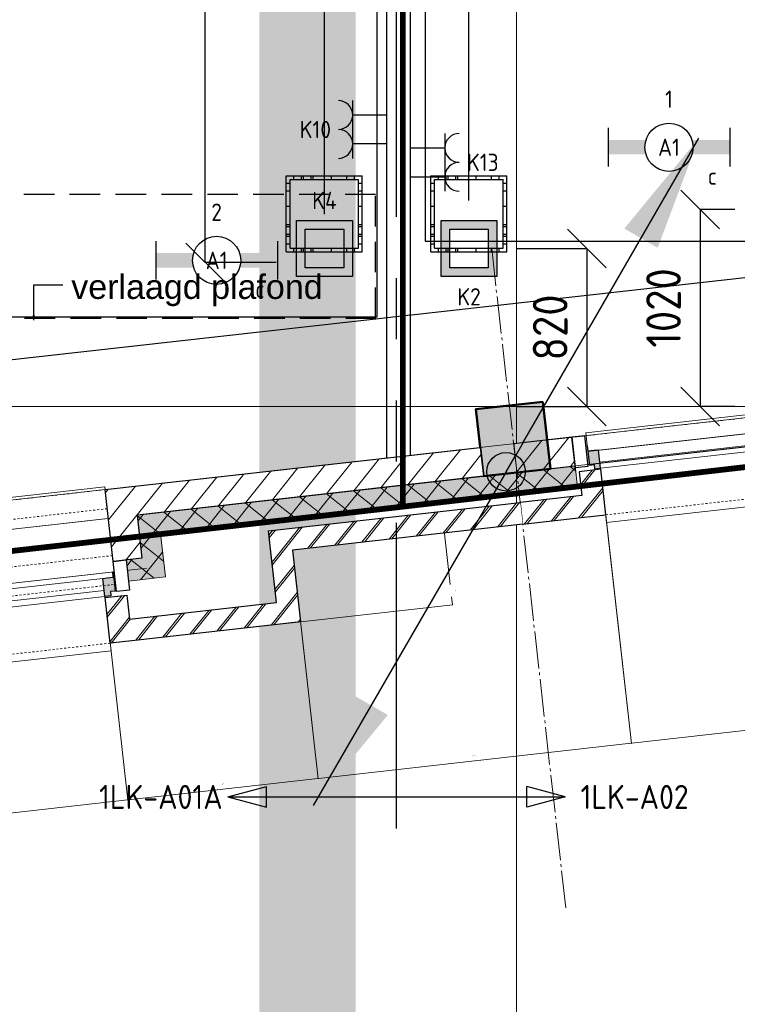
# Model space of a CAD drawing. Header units: millimetres. Extents: x -38031 to 110605, y -30229 to 92226.
# Tile 95 of 194: x 25532 to 29255, y 397 to 5508. Entities that reach past the tile are written whole.
import ezdxf
from ezdxf.enums import TextEntityAlignment as Align

# ---------------------------------------------------------------- set-up
doc = ezdxf.new("R2010")
doc.units = ezdxf.units.MM
doc.header["$LTSCALE"] = 50
doc.set_wipeout_variables(frame=1)
doc.header["$PDMODE"] = 1
for name, pattern in [('HIDDEN', [9.525, 6.35, -3.175]), ('HIDDEN2', [4.7625, 3.175, -1.5875]), ('PHANTOM', [63.5, 31.75, -6.35, 6.35, -6.35, 6.35, -6.35]), ('STYLE_01', [0.41664, 0.20828, -0.20836]), ('STYLE_07', [1.875, 0.625, -0.20828, 0.625, -0.20836, 0.06943, -0.13893]), ('STYLE_11', [5, 3.888855, -0.416718, 0.277786, -0.416641])]:
    doc.linetypes.add(name, pattern=pattern)
for name, color, linetype, lineweight in [('00 ALGEMEEN', 7, 'Continuous', 15), ('05 LINE-.Stramien', 1, 'STYLE_11', 15), ('05 LINE-0.10 grijs', 8, 'Continuous', 9), ('21 WAND BUITEN-21F_baksteen', 7, 'Continuous', 25), ('21 WAND BUITEN-21F_kalkzandsteen', 7, 'Continuous', 25), ('21 WAND BUITEN-29_isolatie', 1, 'Continuous', 15), ('28 CONSTRUCTIE-28E_beton', 5, 'Continuous', 50), ('Guides', 203, 'Continuous', 13), ('koppenmaten', 163, 'Continuous', 15), ('stramien', 1, 'Continuous', 15)]:
    doc.layers.add(name, color=color, linetype=linetype, lineweight=lineweight)
for name, color, linetype in [('AL$1A---_ALGEMEEN', 8, 'Continuous'), ('AL------_MAATVOERING', 2, 'Continuous'), ('AM$1A---_ARCERING', 8, 'Continuous'), ('AT$1A---_TEKST025', 8, 'Continuous'), ('AT$1A---_TEKST100', 8, 'Continuous'), ('BOUWKUNDIG', 8, 'Continuous'), ('brandscheiding', 5, 'HIDDEN'), ('EL6121--', 3, 'Continuous'), ('EL6212--_S', 4, 'Continuous'), ('EL6222--', 3, 'Continuous'), ('EL6311--', 3, 'Continuous'), ('kaderscheiding', 9, 'Continuous'), ('Kastenscheiding', 4, 'PHANTOM'), ('LICHT_TEXT018', 1, 'Continuous'), ('versterkte strook', 7, 'Continuous'), ('Vloerdoos (2e)', 51, 'Continuous'), ('Vloerdoos (OUD)', 51, 'Continuous')]:
    doc.layers.add(name, color=color, linetype=linetype)
doc.styles.add('Arial', font='ARIAL.TTF')
doc.styles.add('BURO-018', font='iso.shx', dxfattribs={"height": 90})
doc.styles.add('BURO-035', font='ISO.shx', dxfattribs={"height": 175})
doc.styles.get("Standard").update_dxf_attribs({"font": 'iso.shx'})
doc.dimstyles.new('STABICAD', dxfattribs={"dimscale": 100, "dimtxt": 1.8, "dimasz": 2, "dimexe": 0, "dimexo": 2.5, "dimgap": 1.5, "dimtad": 0, "dimdec": 0, "dimrnd": 10, "dimzin": 0, "dimdsep": 46, "dimtxsty": 'Standard', "dimblk1": 'OBLIQUE', "dimblk2": 'OBLIQUE', "dimsah": 1, "dimcen": -3, "dimadec": 0, "dimazin": 0, "dimtfac": 1, "dimtdec": 0, "dimtofl": 0, "dimtmove": 2, "dimatfit": 3, "dimfxl": 0, "dimtvp": 1.055556, "dimtolj": 1, "dimtzin": 0, "dimarcsym": 0})
doc.dimstyles.new('VyA', dxfattribs={"dimtxt": 2.272868, "dimasz": 2.120801, "dimexe": 1.5, "dimexo": 1.59, "dimgap": 0.5, "dimtad": 1, "dimdec": 0, "dimzin": 11, "dimtxsty": 'Arial', "dimblk": 'VW_SLASH', "dimcen": 0, "dimdle": 1, "dimazin": 0, "dimtfac": 0.8, "dimtdec": 0, "dimtix": 1, "dimtmove": 0, "dimatfit": 0, "dimldrblk": 'VW_FILLEDARROW', "dimfxl": 0, "dimfrac": 2, "dimtolj": 1, "dimtzin": 11, "dimarcsym": 0})
pattern_1 = [(135, (0, 0), (70.71068, 70.71068), []), (45, (299.34, -299.34), (70.71068, -70.71068), [])]
pattern_2 = [(45, (0, 0), (70.71068, -70.71068), []), (45, (7.07, -7.07), (70.71068, -70.71068), [])]
pattern_3 = [(45, (0, 0), (70.71068, -70.71068), [])]

# ---------------------------------------------------------------- blocks, each defined once
blk = doc.blocks.new('_Oblique')
at = {"color": 0, "linetype": 'ByBlock', "lineweight": -2}
blk.add_line((-0.5, -0.5), (0.5, 0.5), dxfattribs=at)
blk = doc.blocks.new('*D127')
at = {"layer": 'AL------_MAATVOERING', "color": 0, "lineweight": -2}
for p, q in [((24360, 4463.4), (24360, 14901.6)), ((27862.4, 14901.6), (24360, 14901.6)), ((27862.4, 4569.9), (27862.4, 14901.6))]:
    blk.add_line(p, q, dxfattribs=at)
at = {"layer": 'Defpoints', "color": 0}
for p in [(24360, 14901.6), (27862.4, 4319.9), (24360, 4213.4)]:
    blk.add_point(p, dxfattribs=at)
at = {"layer": 'AL------_MAATVOERING', "color": 0, "lineweight": -2, "xscale": 200, "yscale": 200, "zscale": 200, "rotation": 180}
blk.add_blockref('_Oblique', (24360, 14901.6), dxfattribs=at)
at = {"layer": 'AL------_MAATVOERING', "color": 0, "lineweight": -2, "xscale": 200, "yscale": 200, "zscale": 200}
blk.add_blockref('_Oblique', (27862.4, 14901.6), dxfattribs=at)
at = {"layer": 'AL------_MAATVOERING', "color": 0, "insert": (26111.2, 15091.6), "char_height": 180, "attachment_point": 5}
blk.add_mtext('\\A1;3500', dxfattribs=at)
blk = doc.blocks.new('*D133')
at = {"layer": 'AL------_MAATVOERING', "color": 0, "lineweight": -2}
for p, q in [((24360, 3763.4), (24360, 13946.4)), ((27112.4, 13946.4), (24360, 13946.4)), ((27112.4, 4497.9), (27112.4, 13946.4))]:
    blk.add_line(p, q, dxfattribs=at)
at = {"layer": 'Defpoints', "color": 0}
for p in [(24360, 13946.4), (27112.4, 4247.9), (24360, 3513.4)]:
    blk.add_point(p, dxfattribs=at)
at = {"layer": 'AL------_MAATVOERING', "color": 0, "lineweight": -2, "xscale": 200, "yscale": 200, "zscale": 200, "rotation": 180}
blk.add_blockref('_Oblique', (24360, 13946.4), dxfattribs=at)
at = {"layer": 'AL------_MAATVOERING', "color": 0, "lineweight": -2, "xscale": 200, "yscale": 200, "zscale": 200}
blk.add_blockref('_Oblique', (27112.4, 13946.4), dxfattribs=at)
at = {"layer": 'AL------_MAATVOERING', "color": 0, "insert": (25736.2, 14136.4), "char_height": 180, "attachment_point": 5}
blk.add_mtext('\\A1;2750', dxfattribs=at)
blk = doc.blocks.new('*D135')
at = {"layer": 'AL------_MAATVOERING', "color": 0, "lineweight": -2}
for p, q in [((26862.4, 14300), (26494.1, 14300)), ((26494.1, 4247.9), (26494.1, 14300)), ((26862.4, 4247.9), (26494.1, 4247.9))]:
    blk.add_line(p, q, dxfattribs=at)
at = {"layer": 'Defpoints', "color": 0}
for p in [(26494.1, 14300), (27112.4, 14300), (27112.4, 4247.9)]:
    blk.add_point(p, dxfattribs=at)
at = {"layer": 'AL------_MAATVOERING', "color": 0, "lineweight": -2, "xscale": 200, "yscale": 200, "zscale": 200}
for p, rotation in [((26494.1, 14300), 90), ((26494.1, 4247.9), 270)]:
    blk.add_blockref('_Oblique', p, dxfattribs=dict(at, rotation=rotation))
at = {"layer": 'AL------_MAATVOERING', "color": 0, "insert": (26240.7, 8094.2), "char_height": 180, "attachment_point": 5, "rotation": 90}
blk.add_mtext('\\A1;10050', dxfattribs=at)
blk = doc.blocks.new('*D241')
at = {"layer": 'AL------_MAATVOERING', "color": 0, "lineweight": -2}
for p, q in [((28112.4, 4319.9), (28473.9, 4319.9)), ((28473.9, 4319.9), (28473.9, 3500)), ((28112.4, 3500), (28473.9, 3500))]:
    blk.add_line(p, q, dxfattribs=at)
at = {"layer": 'Defpoints', "color": 0}
for p in [(27862.4, 4319.9), (27862.4, 3500), (28473.9, 3500)]:
    blk.add_point(p, dxfattribs=at)
at = {"layer": 'AL------_MAATVOERING', "color": 0, "lineweight": -2, "xscale": 200, "yscale": 200, "zscale": 200}
for p, rotation in [((28473.9, 4319.9), 90), ((28473.9, 3500), 270)]:
    blk.add_blockref('_Oblique', p, dxfattribs=dict(at, rotation=rotation))
at = {"layer": 'AL------_MAATVOERING', "color": 0, "insert": (28283.9, 3909.9), "char_height": 180, "attachment_point": 5, "rotation": 90}
blk.add_mtext('\\A1;820', dxfattribs=at)
blk = doc.blocks.new('*D242')
at = {"layer": 'AL------_MAATVOERING', "color": 0, "lineweight": -2}
for p, q in [((29242.4, 4522.6), (29062, 4522.6)), ((29062, 4522.6), (29062, 3500)), ((29242.4, 3500), (29062, 3500))]:
    blk.add_line(p, q, dxfattribs=at)
at = {"layer": 'Defpoints', "color": 0}
for p in [(29492.4, 4522.6), (29062, 3500), (29492.4, 3500)]:
    blk.add_point(p, dxfattribs=at)
at = {"layer": 'AL------_MAATVOERING', "color": 0, "lineweight": -2, "xscale": 200, "yscale": 200, "zscale": 200}
for p, rotation in [((29062, 4522.6), 90), ((29062, 3500), 270)]:
    blk.add_blockref('_Oblique', p, dxfattribs=dict(at, rotation=rotation))
at = {"layer": 'AL------_MAATVOERING', "color": 0, "insert": (28872, 4011.3), "char_height": 180, "attachment_point": 5, "rotation": 90}
blk.add_mtext('\\A1;1020', dxfattribs=at)
blk = doc.blocks.new('E00414')
at = {"color": 0, "linetype": 'Continuous'}
for p, q in [((-2.9, -2.9), (-2.9, 2.9)), ((-2.9, 2.9), (2.9, 2.9)), ((2.9, 2.9), (2.9, -2.9)), ((-2, 2), (2, 2)), ((-2, -2), (-2, 2)), ((2, 2), (2, -2)), ((2, -2), (-2, -2)), ((2.9, -2.9), (-2.9, -2.9))]:
    blk.add_line(p, q, dxfattribs=at)
at = {"color": 0}
for points in [[(-2.9, 2.9), (2.9, 2.9), (-2, 2), (2, 2)], [(-2, -2), (-2.9, -2.9), (-2, 2), (-2.9, 2.9)], [(2, 2), (2.9, 2.9), (2, -2), (2.9, -2.9)], [(2, -2), (2.9, -2.9), (-2, -2), (-2.9, -2.9)]]:
    blk.add_solid(points, dxfattribs=at)
at = {"color": 0, "linetype": 'Continuous', "style": 'BURO-018'}
for tag, p in [('E_GKAST', (0, 8)), ('E_GROEP', (0, 5)), ('E_SGROEP', (4.5, 5))]:
    blk.add_attdef(tag, text='', height=1.8, dxfattribs=at).set_placement(p, align=Align.MIDDLE)
at = {"color": 0, "linetype": 'Continuous', "style": 'BURO-018', "flags": 1}
for tag, p in [('E_VERMCODE', (13, 5)), ('E_MATCODE', (0, 0))]:
    blk.add_attdef(tag, text='', height=1.8, dxfattribs=at).set_placement(p, align=Align.MIDDLE)
blk = doc.blocks.new('E00126')
at = {"color": 0, "linetype": 'Continuous'}
for p, q in [((-3, 4.5), (3, 4.5)), ((-1.5, 1), (-1.5, 4.5)), ((1.5, 1), (1.5, 4.5))]:
    blk.add_line(p, q, dxfattribs=at)
for centre in [(-1.5, 6), (1.5, 6)]:
    blk.add_arc(centre, 1.5, 180, 0, dxfattribs=at)
at = {"color": 0, "linetype": 'Continuous', "style": 'BURO-018'}
for tag, p in [('E_GKAST', (0, 11.5)), ('E_GROEP', (0, 8.5)), ('E_SGROEP', (4.5, 8.5))]:
    blk.add_attdef(tag, text='', height=1.8, dxfattribs=at).set_placement(p, align=Align.MIDDLE)
at = {"color": 0, "linetype": 'Continuous', "style": 'BURO-018', "flags": 1}
for tag, p in [('E_VERMCODE', (13, 8.5)), ('E_MATCODE', (0, 0))]:
    blk.add_attdef(tag, text='', height=1.8, dxfattribs=at).set_placement(p, align=Align.MIDDLE)
blk = doc.blocks.new('A$C385C6BB8')
at = {"layer": 'kaderscheiding', "const_width": 500}
blk.add_lwpolyline([(-72179.6, -17466.3), (-72179.6, 81355.5)], dxfattribs=at)
blk = doc.blocks.new('E00170')
at = {"color": 0, "linetype": 'Continuous'}
for q in [(5, 8.66), (-5, -8.66)]:
    blk.add_line((0, 0), q, dxfattribs=at)
for points in [[(5, 8.66, 0, 1, 0), (3.5, 6.062, 1, 1, 0)], [(-5, -8.66, 0, 1, 0), (-3.5, -6.062, 1, 1, 0)]]:
    blk.add_lwpolyline(points, format="xyseb", dxfattribs=at)
at = {"color": 0, "const_width": 0.5}
blk.add_lwpolyline([(-0.25, 0, 1), (0.25, 0, 1)], format="xyb", close=True, dxfattribs=at)
at = {"color": 0, "linetype": 'Continuous'}
blk.add_circle((0, 0), 0.5, dxfattribs=at)
blk = doc.blocks.new('1115B6630')
at = {"color": 0}
for p, q in [((-6.3, 2), (-6.3, -2)), ((6.3, 2), (6.3, -2))]:
    blk.add_line(p, q, dxfattribs=at)
at = {"color": 0, "linetype": 'Continuous'}
blk.add_circle((0, 0), 2.5, dxfattribs=at)
at = {"color": 0}
for points in [[(-2.5, 0.75), (-6.3, 0.75), (-2.5, -0.75), (-6.3, -0.75)], [(2.5, 0.75), (6.3, 0.75), (2.5, -0.75), (6.3, -0.75)]]:
    blk.add_solid(points, dxfattribs=at)
at = {"color": 0, "linetype": 'Continuous', "style": 'BURO-018'}
for tag, p in [('E_GKAST', (0, 8)), ('E_GROEP', (0, 5)), ('E_SGROEP', (4.5, 5)), ('E_ARMCODE', (0, 0)), ('E_SLET', (4.5, -3))]:
    blk.add_attdef(tag, text='', height=1.8, dxfattribs=at).set_placement(p, align=Align.MIDDLE)
blk = doc.blocks.new('E00160')
at = {"color": 0, "linetype": 'Continuous'}
for p, q in [((-17.5, 0), (-13.5, 1.07)), ((-13.5, -1.07), (-13.5, 1.07)), ((17.5, 0), (13.5, 1.07)), ((13.5, -1.07), (13.5, 1.07)), ((-17.5, 0), (17.5, 0)), ((-17.5, 0), (-13.5, -1.07)), ((17.5, 0), (13.5, -1.07))]:
    blk.add_line(p, q, dxfattribs=at)
at = {"color": 0, "linetype": 'Continuous', "style": 'BURO-035'}
for tag, p in [('E_TEXT2', (-22.5, 0)), ('E_TEXT1', (22.5, 0))]:
    blk.add_attdef(tag, text='', height=3.5, dxfattribs=at).set_placement(p, align=Align.MIDDLE)
blk = doc.blocks.new('VLOERDOOS (2e)')
at = {"layer": 'Vloerdoos (OUD)'}
for p, q in [((0, 395), (395, 395)), ((0, 395), (0, 0)), ((20, 375), (20, 20)), ((20, 375), (375, 375)), ((40, 375), (40, 395)), ((80, 375), (80, 395)), ((90, 375), (90, 395)), ((130, 375), (130, 395)), ((140, 375), (140, 395)), ((235, 375), (235, 395)), ((315, 375), (315, 395)), ((355, 375), (355, 395)), ((375, 375), (375, 20)), ((395, 395), (395, 0)), ((0, 355), (20, 355)), ((0, 315), (20, 315)), ((375, 355), (395, 355)), ((375, 315), (395, 315)), ((0, 305), (20, 305)), ((0, 265), (20, 265)), ((375, 305), (395, 305)), ((375, 265), (395, 265)), ((0, 255), (20, 255)), ((375, 255), (395, 255)), ((0, 160), (20, 160)), ((375, 160), (395, 160)), ((0, 80), (20, 80)), ((375, 80), (395, 80)), ((0, 40), (20, 40)), ((0, 0), (395, 0)), ((20, 20), (375, 20)), ((40, 0), (40, 20)), ((80, 0), (80, 20)), ((90, 0), (90, 20)), ((130, 0), (130, 20)), ((140, 0), (140, 20)), ((235, 0), (235, 20)), ((315, 0), (315, 20)), ((355, 0), (355, 20)), ((375, 40), (395, 40))]:
    blk.add_line(p, q, dxfattribs=at)
blk = doc.blocks.new('txt 1_100 verlaagd plafond')
at = {"layer": 'AL$1A---_ALGEMEEN', "color": 0}
for p, q in [((-1830, 0), (-1830, 182.6)), ((-1830, 182.6), (-1680, 182.6))]:
    blk.add_line(p, q, dxfattribs=at)
blk.add_solid([(-1830, 0), (-1836.7, 25), (-1823.3, 25)], dxfattribs=at)
at = {"layer": 'AT$1A---_TEKST100', "insert": (-983.5, 235.8), "char_height": 126.27, "attachment_point": 2, "line_spacing_factor": 0.967741, "style": 'Arial'}
blk.add_mtext('{\\C256;\\lverlaagd plafond}', dxfattribs=at)
blk = doc.blocks.new('zijdetail kozijn 2kops')
at = {"color": 0}
blk.add_wipeout([(-63, 420), (-130, 420), (-130, 262), (-63, 262)], dxfattribs=at).dxf.layer = 'AL$1A---_ALGEMEEN'
at = {"layer": 'AM$1A---_ARCERING', "linetype": 'Continuous', "lineweight": 0}
blk.add_hatch(color=256, dxfattribs=at).paths.add_polyline_path([(-54.2, 338), (-54.2, 366), (-56, 366), (-56, 266), (-31, 266), (-31, 243), (0, 243), (0, 338), (-22, 338)])
at = {"layer": 'AL$1A---_ALGEMEEN', "color": 0}
for points in [[(-63, 420), (-130, 420), (-130, 262), (-63, 262)], [(-54.2, 338), (-54.2, 366), (-56, 366), (-56, 266), (-31, 266), (-31, 243), (0, 243), (0, 338), (-22, 338)]]:
    blk.add_lwpolyline(points, close=True, dxfattribs=at)
blk = doc.blocks.new('31x_alu-1e-mk106b-p')
at = {"color": 0}
blk.add_wipeout([(-338, 1648), (-338, 0), (-276, 0), (-276, 1648)], dxfattribs=at).dxf.layer = '05 LINE-0.10 grijs'
at = {"layer": '05 LINE-0.10 grijs', "color": 0}
for points in [[(-435, 1704), (-338, 1704), (-338, -56), (-435, -56)], [(-338, 1648), (-338, 0), (-276, 0), (-276, 1648)]]:
    blk.add_lwpolyline(points, close=True, dxfattribs=at)
at = {"layer": '00 ALGEMEEN', "color": 0, "xscale": -1, "rotation": 90}
blk.add_blockref('zijdetail kozijn 2kops', (0, 1648), dxfattribs=at)
at = {"layer": '00 ALGEMEEN', "color": 0, "rotation": 90}
blk.add_blockref('zijdetail kozijn 2kops', (0, 0), dxfattribs=at)
at = {"layer": '05 LINE-0.10 grijs', "color": 0, "linetype": 'STYLE_01'}
blk.add_line((-420, 1711), (-420, -63), dxfattribs=at)
at = {"layer": '05 LINE-0.10 grijs', "color": 0}
blk.add_lwpolyline([(-243, 1648), (40, 1648), (40, 0), (-243, 0)], close=True, dxfattribs=at)
at = {"color": 0}
blk.add_wipeout([(-113, -113), (-113, -434), (0, -434), (0, -113), (0, 0), (-238, 0), (-238, -113), (-114, -113)], dxfattribs=at).dxf.layer = '21 WAND BUITEN-21F_baksteen'
at = {"layer": 'AM$1A---_ARCERING', "linetype": 'Continuous', "lineweight": 5}
h = blk.add_hatch(dxfattribs=at)
h.set_pattern_fill('BAKSTEEN', color=256, style=0, pattern_type=2)
h.set_pattern_definition(pattern_2)
edge = h.paths.add_edge_path()
edge.add_line((-113, -113), (-113, -434))
edge.add_line((-113, -434), (0, -434))
edge.add_line((0, -434), (0, -113))
edge.add_line((0, -113), (0, 0))
edge.add_line((0, 0), (-238, 0))
edge.add_line((-238, 0), (-238, -113))
edge.add_line((-238, -113), (-114, -113))
at = {"layer": 'AM$1A---_ARCERING', "linetype": 'Continuous', "lineweight": 0}
blk.add_hatch(color=256, dxfattribs=at).paths.add_polyline_path([(-160, -130), (-270, -130), (-270, -434), (-160, -434)])
at = {"layer": 'AM$1A---_ARCERING', "linetype": 'Continuous', "lineweight": 5}
h = blk.add_hatch(dxfattribs=at)
h.set_pattern_fill('ISOLATIE', color=256, style=0, pattern_type=2)
h.set_pattern_definition(pattern_1)
h.paths.add_polyline_path([(-160, -130), (-270, -130), (-270, -434), (-160, -434)])
at = {"layer": '05 LINE-0.10 grijs', "color": 0, "linetype": 'STYLE_01'}
blk.add_line((0, 1648), (0, 0), dxfattribs=at)
at = {"layer": '21 WAND BUITEN-21F_baksteen', "color": 0}
blk.add_line((-113, -113), (-113, -434), dxfattribs=at)
at = {"layer": '21 WAND BUITEN-21F_baksteen', "color": 0, "flags": 128}
blk.add_lwpolyline([(0, -434), (0, -113), (0, 0), (-238, 0), (-238, -113), (-114, -113)], dxfattribs=at)
at = {"layer": '21 WAND BUITEN-29_isolatie', "color": 0}
blk.add_line((-160, -434), (-160, -130), dxfattribs=at)
at = {"layer": '21 WAND BUITEN-29_isolatie', "color": 0, "flags": 128}
blk.add_lwpolyline([(-160, -130), (-270, -130), (-270, -434)], dxfattribs=at)
at = {"color": 0}
for points, layer in [([(-113, 1761), (-113, 2082), (0, 2082), (0, 1761), (0, 1648), (-238, 1648), (-238, 1761), (-114, 1761)], '21 WAND BUITEN-21F_baksteen'), ([(-420, -130), (-420, -434), (-270, -434), (-270, -130)], '21 WAND BUITEN-21F_kalkzandsteen')]:
    blk.add_wipeout(points, dxfattribs=at).dxf.layer = layer
at = {"layer": 'AM$1A---_ARCERING', "linetype": 'Continuous', "lineweight": 0}
blk.add_hatch(color=256, dxfattribs=at).paths.add_polyline_path([(-160, 1778), (-270, 1778), (-270, 2082), (-160, 2082)])
at = {"layer": 'AM$1A---_ARCERING', "linetype": 'Continuous', "lineweight": 5}
h = blk.add_hatch(dxfattribs=at)
h.set_pattern_fill('ISOLATIE', color=256, style=0, pattern_type=2)
h.set_pattern_definition(pattern_1)
h.paths.add_polyline_path([(-160, 1778), (-270, 1778), (-270, 2082), (-160, 2082)])
h = blk.add_hatch(dxfattribs=at)
h.set_pattern_fill('BAKSTEEN', color=256, style=0, pattern_type=2)
h.set_pattern_definition(pattern_2)
edge = h.paths.add_edge_path()
edge.add_line((-113, 1761), (-113, 2082))
edge.add_line((-113, 2082), (0, 2082))
edge.add_line((0, 2082), (0, 1761))
edge.add_line((0, 1761), (0, 1648))
edge.add_line((0, 1648), (-238, 1648))
edge.add_line((-238, 1648), (-238, 1761))
edge.add_line((-238, 1761), (-114, 1761))
h = blk.add_hatch(dxfattribs=at)
h.set_pattern_fill('KALKZANDSTEEN', color=256, style=0, pattern_type=2)
h.set_pattern_definition(pattern_3)
h.paths.add_polyline_path([(-420, -130), (-420, -434), (-270, -434), (-270, -130)])
at = {"layer": '21 WAND BUITEN-21F_baksteen', "color": 0}
blk.add_line((-113, 1761), (-113, 2082), dxfattribs=at)
at = {"layer": '21 WAND BUITEN-21F_baksteen', "color": 0, "flags": 128}
blk.add_lwpolyline([(0, 2082), (0, 1761), (0, 1648), (-238, 1648), (-238, 1761), (-114, 1761)], dxfattribs=at)
at = {"layer": '21 WAND BUITEN-21F_kalkzandsteen', "color": 0}
blk.add_line((-420, -130), (-420, -434), dxfattribs=at)
at = {"layer": '21 WAND BUITEN-21F_kalkzandsteen', "color": 0, "flags": 128}
blk.add_lwpolyline([(-270, -434), (-270, -130), (-420, -130)], dxfattribs=at)
at = {"layer": '21 WAND BUITEN-29_isolatie', "color": 0}
blk.add_line((-160, 2082), (-160, 1778), dxfattribs=at)
at = {"layer": '21 WAND BUITEN-29_isolatie', "color": 0, "flags": 128}
blk.add_lwpolyline([(-160, 1778), (-270, 1778), (-270, 2082)], dxfattribs=at)
at = {"color": 0}
blk.add_wipeout([(-420, 1778), (-420, 2082), (-270, 2082), (-270, 1778)], dxfattribs=at).dxf.layer = '21 WAND BUITEN-21F_kalkzandsteen'
at = {"layer": 'AM$1A---_ARCERING', "linetype": 'Continuous', "lineweight": 5}
h = blk.add_hatch(dxfattribs=at)
h.set_pattern_fill('KALKZANDSTEEN', color=256, style=0, pattern_type=2)
h.set_pattern_definition(pattern_3)
h.paths.add_polyline_path([(-420, 1778), (-420, 2082), (-270, 2082), (-270, 1778)])
at = {"layer": '21 WAND BUITEN-21F_kalkzandsteen', "color": 0}
blk.add_line((-420, 1778), (-420, 2082), dxfattribs=at)
at = {"layer": '21 WAND BUITEN-21F_kalkzandsteen', "color": 0, "flags": 128}
blk.add_lwpolyline([(-270, 2082), (-270, 1778), (-420, 1778)], dxfattribs=at)
blk = doc.blocks.new('VW_SLASH')
at = {"layer": 'AL$1A---_ALGEMEEN', "color": 0, "linetype": 'ByBlock', "lineweight": -2}
blk.add_line((0, 0), (-1, 0), dxfattribs=at)
at = {"layer": 'AL$1A---_ALGEMEEN', "color": 0, "linetype": 'ByBlock', "lineweight": 5}
blk.add_line((0.5, 0.5), (-0.5, -0.5), dxfattribs=at)
blk = doc.blocks.new('*D1087')
at = {"layer": 'koppenmaten', "color": 0, "lineweight": -2}
for p, q in [((-62568.5, -547.6), (-62568.5, -1464.8)), ((-61575, -704), (-61575, -1464.8)), ((-62566.4, -1463.3), (-61577.1, -1463.3))]:
    blk.add_line(p, q, dxfattribs=at)
at = {"layer": 'koppenmaten', "color": 0, "lineweight": -2, "xscale": 2.12080078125, "yscale": 2.12080078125, "zscale": 2.12080078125, "rotation": 180}
blk.add_blockref('VW_SLASH', (-62568.5, -1463.3), dxfattribs=at)
at = {"layer": 'koppenmaten', "color": 0, "lineweight": -2, "xscale": 2.12080078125, "yscale": 2.12080078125, "zscale": 2.12080078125}
blk.add_blockref('VW_SLASH', (-61575, -1463.3), dxfattribs=at)
at = {"layer": 'AT$1A---_TEKST025', "insert": (-62071.7, -1437.1), "char_height": 2.273, "attachment_point": 5, "style": 'Arial'}
blk.add_mtext('\\A1;8K-V=49675', dxfattribs=at)
blk = doc.blocks.new('VW_FILLEDARROW')
at = {"layer": 'AL$1A---_ALGEMEEN', "color": 0, "lineweight": -2}
blk.add_solid([(0, 0), (0.5, 0.5), (0.5, -0.5)], dxfattribs=at)
blk = doc.blocks.new('*D1088')
at = {"layer": 'koppenmaten', "color": 0, "lineweight": -2}
for p, q in [((-65725, -547.6), (-65725, -1464.8)), ((-62568.5, -547.6), (-62568.5, -1464.8)), ((-65722.9, -1463.3), (-62570.6, -1463.3))]:
    blk.add_line(p, q, dxfattribs=at)
at = {"layer": 'koppenmaten', "color": 0, "lineweight": -2, "xscale": 2.12080078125, "yscale": 2.12080078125, "zscale": 2.12080078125, "rotation": 180}
blk.add_blockref('VW_SLASH', (-65725, -1463.3), dxfattribs=at)
at = {"layer": 'koppenmaten', "color": 0, "lineweight": -2, "xscale": 2.12080078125, "yscale": 2.12080078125, "zscale": 2.12080078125}
blk.add_blockref('VW_SLASH', (-62568.5, -1463.3), dxfattribs=at)
at = {"layer": 'AT$1A---_TEKST025', "insert": (-64146.7, -1437.1), "char_height": 2.273, "attachment_point": 5, "style": 'Arial'}
blk.add_mtext('\\A1;25K+V=157825', dxfattribs=at)
blk = doc.blocks.new('*D1095')
at = {"layer": 'koppenmaten', "color": 0, "lineweight": -2}
for p, q in [((-59939, -152.9), (-59939, -1464.8)), ((-61575, -346.4), (-61575, -1464.8)), ((-59941.1, -1463.3), (-61572.9, -1463.3))]:
    blk.add_line(p, q, dxfattribs=at)
at = {"layer": 'koppenmaten', "color": 0, "lineweight": -2, "xscale": 2.12080078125, "yscale": 2.12080078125, "zscale": 2.12080078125, "rotation": 180}
blk.add_blockref('VW_SLASH', (-61575, -1463.3), dxfattribs=at)
at = {"layer": 'koppenmaten', "color": 0, "lineweight": -2, "xscale": 2.12080078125, "yscale": 2.12080078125, "zscale": 2.12080078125}
blk.add_blockref('VW_SLASH', (-59939, -1463.3), dxfattribs=at)
at = {"layer": 'AT$1A---_TEKST025', "insert": (-60757, -1437.1), "char_height": 2.273, "attachment_point": 5, "style": 'Arial'}
blk.add_mtext('\\A1;13K=81800', dxfattribs=at)
blk = doc.blocks.new('*D1141')
at = {"layer": 'koppenmaten', "color": 0, "lineweight": -2}
for p, q in [((-58291, -214), (-58291, -1464.8)), ((-59939, -271.9), (-59939, -1464.8)), ((-58293.1, -1463.3), (-59936.9, -1463.3))]:
    blk.add_line(p, q, dxfattribs=at)
at = {"layer": 'koppenmaten', "color": 0, "lineweight": -2, "xscale": 2.12080078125, "yscale": 2.12080078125, "zscale": 2.12080078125, "rotation": 180}
blk.add_blockref('VW_SLASH', (-59939, -1463.3), dxfattribs=at)
at = {"layer": 'koppenmaten', "color": 0, "lineweight": -2, "xscale": 2.12080078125, "yscale": 2.12080078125, "zscale": 2.12080078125}
blk.add_blockref('VW_SLASH', (-58291, -1463.3), dxfattribs=at)
at = {"layer": 'AT$1A---_TEKST025', "insert": (-59115, -1437.1), "char_height": 2.273, "attachment_point": 5, "style": 'Arial'}
blk.add_mtext('\\A1;13K+V=82400', dxfattribs=at)
blk = doc.blocks.new('kolom 350x350')
at = {"layer": 'AM$1A---_ARCERING', "linetype": 'Continuous', "lineweight": 0}
blk.add_hatch(color=256, dxfattribs=at).paths.add_polyline_path([(-175, 350), (175, 350), (175, 0), (-175, 0)])
at = {"layer": '28 CONSTRUCTIE-28E_beton', "color": 0}
blk.add_lwpolyline([(-175, 350), (175, 350), (175, 0), (-175, 0)], close=True, dxfattribs=at)
blk = doc.blocks.new('*D1078')
at = {"layer": 'koppenmaten', "color": 0, "lineweight": -2}
for p, q in [((-61435.4, -270.3), (-60780.5, -270.3)), ((-60782, -272.4), (-60782, -539.3)), ((-60782, -643.2), (-60782, -603.6)), ((-62566.9, -645.3), (-60780.5, -645.3))]:
    blk.add_line(p, q, dxfattribs=at)
at = {"layer": 'koppenmaten', "color": 0, "lineweight": -2, "xscale": 2.12080078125, "yscale": 2.12080078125, "zscale": 2.12080078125}
for p, rotation in [((-60782, -270.3), 90), ((-60782, -645.3), 270)]:
    blk.add_blockref('VW_SLASH', p, dxfattribs=dict(at, rotation=rotation))
at = {"layer": 'AT$1A---_TEKST025', "insert": (-60757, -571.4), "char_height": 2.273, "attachment_point": 5, "rotation": 90, "style": 'Arial'}
blk.add_mtext('\\A1;3K=18750', dxfattribs=at)
blk = doc.blocks.new('metselwerk zo gevel 1e verd')
at = {"layer": 'AM$1A---_ARCERING', "linetype": 'Continuous', "lineweight": 0}
blk.add_hatch(color=8, dxfattribs=at).paths.add_polyline_path([(-62245.5, -110.32735), (-62245.5, -335.32735), (-62438.5, -335.32735), (-62438.5, -225.32735), (-62355.5, -225.32735), (-62355.5, -0.32735), (-60373, -0.32735), (-60373, -110.32735)])
at = {"layer": 'AM$1A---_ARCERING', "linetype": 'Continuous', "lineweight": 5}
h = blk.add_hatch(dxfattribs=at)
h.set_pattern_fill('ISOLATIE', color=8, style=0, pattern_type=2)
h.set_pattern_definition(pattern_1)
h.paths.add_polyline_path([(-62245.5, -110.32735), (-62245.5, -335.32735), (-62438.5, -335.32735), (-62438.5, -225.32735), (-62355.5, -225.32735), (-62355.5, -0.32735), (-60373, -0.32735), (-60373, -110.32735)])
at = {"layer": '05 LINE-0.10 grijs', "color": 8, "linetype": 'STYLE_01'}
for p, q in [((-65787.5, 149.67265), (-62505.5, 149.67265)), ((-65787.5, 50.00003), (-62505.5, 50.00003)), ((-65787.5, -194.99997), (-62505.5, -194.99997)), ((-65778.63513, -344.99997), (-62514.63513, -344.99997)), ((-65724.5, -645.32735), (-62568.5, -645.32735))]:
    blk.add_line(p, q, dxfattribs=at)
at = {"layer": '05 LINE-0.10 grijs', "color": 8}
for points in [[(-65787.5, 164.48206), (-62505.5, 164.48206), (-62505.5, -279.03148), (-65787.5, -279.03148)], [(-65724.5, -307.32736), (-62568.5, -307.32736), (-62568.5, -369.32736), (-65724.5, -369.32736)], [(-65724.5, -402.03147), (-62568.5, -402.03147), (-62568.5, -684.99947), (-65724.5, -684.99947)]]:
    blk.add_lwpolyline(points, close=True, dxfattribs=at)
at = {"layer": '21 WAND BUITEN-29_isolatie', "color": 8}
blk.add_line((-60373, -110.32735), (-62245.5, -110.32735), dxfattribs=at)
at = {"layer": '21 WAND BUITEN-29_isolatie', "color": 8, "flags": 128}
blk.add_lwpolyline([(-62245.5, -110.32735), (-62245.5, -335.32735), (-62438.5, -335.32735), (-62438.5, -225.32735), (-62355.5, -225.32735), (-62355.5, -0.32735), (-60373, -0.32735)], dxfattribs=at)
at = {"layer": 'Guides', "color": 8}
blk.add_line((-65971.88146, -280.00786), (-62335.88146, -280.00786), dxfattribs=at)
at = {"layer": 'koppenmaten', "color": 8}
for base, p1, p2, override, picture, middle in [((-62568.5, -1463.28595), (-65724.99989, -546.01547), (-62568.5, -546.01547), {"dimtxt": 2.272868, "dimgap": 25, "dimlfac": 50, "dimpost": '25K+V=<>', "dimtxsty": 'Arial', "dimtmove": 2}, '*D1088', (-64146.74995, -1437.12548)), ((-61575, -1463.28595), (-62568.5, -546.01547), (-61575, -702.44536), {"dimtxt": 2.272868, "dimgap": 25, "dimdec": 1, "dimlfac": 50, "dimpost": '8K-V=<>', "dimtxsty": 'Arial', "dimtmove": 2}, '*D1087', (-62071.75, -1437.12548))]:
    dim = blk.add_linear_dim(base=base, p1=p1, p2=p2, dimstyle='VyA', override=override, dxfattribs=at)
    dim.commit()
    dim.dimension.update_dxf_attribs({"geometry": picture, "text_midpoint": middle})
at = {"layer": '00 ALGEMEEN', "color": 8, "xscale": -1, "rotation": 90.00000000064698}
blk.add_blockref('31x_alu-1e-mk106b-p', (-58291, -270.32735), dxfattribs=at)
at = {"layer": '05 LINE-.Stramien', "color": 8}
blk.add_line((-60373, -2275.00786), (-60373, 1174.99214), dxfattribs=at)
at = {"layer": 'Guides', "color": 8}
for p, q in [((-93461, 150), (15460, 150)), ((-93461, 0), (15460, 0))]:
    blk.add_line(p, q, dxfattribs=at)
at = {"layer": '00 ALGEMEEN', "color": 8, "xscale": -1}
blk.add_blockref('kolom 350x350', (-60373, -0.32735), dxfattribs=at)
at = {"layer": 'koppenmaten', "color": 8}
for base, p1, p2, override, picture, middle in [((-61575, -1463.28595), (-59939, -151.32735), (-61575, -344.82735), {"dimtxt": 2.272868, "dimgap": 25, "dimlfac": 50, "dimpost": '13K=<>', "dimtxsty": 'Arial', "dimtmove": 2}, '*D1095', (-60757, -1437.12471)), ((-59939, -1463.28595), (-58291, -212.44536), (-59939, -270.32735), {"dimtxt": 2.272868, "dimgap": 25, "dimlfac": 50, "dimpost": '13K+V=<>', "dimtxsty": 'Arial', "dimtmove": 2}, '*D1141', (-59115, -1437.12471))]:
    dim = blk.add_linear_dim(base=base, p1=p1, p2=p2, dimstyle='VyA', override=override, dxfattribs=at)
    dim.commit()
    dim.dimension.update_dxf_attribs({"geometry": picture, "text_midpoint": middle})
at = {"color": 8}
blk.add_wipeout([(-61575, -270.32735), (-61575, -645.32735), (-62455.5, -645.32735), (-62568.5, -645.32735), (-62568.5, -407.32735), (-62455.5, -407.32735), (-62455.5, -532.32735), (-61688, -532.32735), (-61688, -157.32735), (-60373, -157.32735), (-60373, -270.32735)], dxfattribs=at).dxf.layer = '21 WAND BUITEN-21F_baksteen'
at = {"layer": 'AM$1A---_ARCERING', "linetype": 'Continuous', "lineweight": 5}
h = blk.add_hatch(dxfattribs=at)
h.set_pattern_fill('BAKSTEEN', color=8, style=0, pattern_type=2)
h.set_pattern_definition(pattern_2)
h.paths.add_polyline_path([(-61575, -270.32735), (-61575, -645.32735), (-62455.5, -645.32735), (-62568.5, -645.32735), (-62568.5, -407.32735), (-62455.5, -407.32735), (-62455.5, -532.32735), (-61688, -532.32735), (-61688, -157.32735), (-60373, -157.32735), (-60373, -270.32735)])
at = {"layer": '21 WAND BUITEN-21F_baksteen', "color": 8}
blk.add_line((-60373, -270.32735), (-61575, -270.32735), dxfattribs=at)
at = {"layer": '21 WAND BUITEN-21F_baksteen', "color": 8, "flags": 128}
blk.add_lwpolyline([(-61575, -270.32735), (-61575, -645.32735), (-62455.5, -645.32735), (-62568.5, -645.32735), (-62568.5, -407.32735), (-62455.5, -407.32735), (-62455.5, -532.32735), (-61688, -532.32735), (-61688, -157.32735), (-60373, -157.32735)], dxfattribs=at)
at = {"layer": '00 ALGEMEEN', "color": 8, "xscale": -1}
blk.add_blockref('zijdetail kozijn 2kops', (-62568.5, -645.32735), dxfattribs=at)
at = {"layer": 'koppenmaten', "color": 8}
dim = blk.add_linear_dim(base=(-60781.96925, -645.32735), p1=(-61436.96925, -270.32735), p2=(-62568.5, -645.32735), angle=90, dimstyle='VyA', override={"dimtxt": 2.272868, "dimgap": 25, "dimlfac": 50, "dimpost": '3K=<>', "dimtxsty": 'Arial', "dimtmove": 2}, dxfattribs=at)
dim.commit()
dim.dimension.update_dxf_attribs({"geometry": '*D1078', "text_midpoint": (-60756.96925, -571.42921), "dimtype": 128})
at = {"color": 8}
blk.add_wipeout([(-60548, -0.32735), (-62355.5, -0.32735), (-62355.5, -225.32735), (-62505.5, -225.32735), (-62505.5, 149.67265), (-60548, 149.67265)], dxfattribs=at).dxf.layer = '21 WAND BUITEN-21F_kalkzandsteen'
at = {"layer": 'AM$1A---_ARCERING', "linetype": 'Continuous', "lineweight": 5}
h = blk.add_hatch(dxfattribs=at)
h.set_pattern_fill('KALKZANDSTEEN', color=8, style=0, pattern_type=2)
h.set_pattern_definition(pattern_3)
h.paths.add_polyline_path([(-60548, -0.32735), (-62355.5, -0.32735), (-62355.5, -225.32735), (-62505.5, -225.32735), (-62505.5, 149.67265), (-60548, 149.67265)])
at = {"layer": '21 WAND BUITEN-21F_kalkzandsteen', "color": 8}
blk.add_lwpolyline([(-60548, -0.32735), (-62355.5, -0.32735), (-62355.5, -225.32735), (-62505.5, -225.32735), (-62505.5, 149.67265), (-60548, 149.67265)], close=True, dxfattribs=at)
blk = doc.blocks.new('200254 W 211 30-06-2008')
at = {"layer": 'AL$1A---_ALGEMEEN'}
for points in [[(19582.45, 3095.2), (19514.43, 3095.2), (19514.43, 3083.06), (19406.43, 3083.06), (19406.43, 3070.92), (19388.23, 3070.92), (19299.43, 3070.92), (19299.43, 3273.7), (19370.83, 3273.7), (19370.83, 3289.4), (19582.45, 3289.4)], [(19894.45, 3127.09), (19894.45, 3283.09), (19587.45, 3283.09), (19587.45, 3103.09), (19694.45, 3103.09), (19694.45, 3115.09), (19802.45, 3115.09), (19802.45, 3127.09)]]:
    blk.add_lwpolyline(points, close=True, dxfattribs=at)
at = {"layer": 'stramien', "linetype": 'STYLE_07', "ltscale": 50}
blk.add_line((19596.95, 2737.41), (19596.95, 4236.3), dxfattribs=at)
at = {"layer": 'AL$1A---_ALGEMEEN', "xscale": 0.02, "yscale": 0.02, "zscale": 0.02}
blk.add_blockref('txt 1_100 verlaagd plafond', (19583.45, 3094.92), dxfattribs=at)
blk.add_wipeout([(19585.95, 3296.05), (19583.45, 3296.05), (19583.45, 3080.59), (19585.95, 3080.87)]).dxf.layer = 'AL$1A---_ALGEMEEN'
at = {"layer": 'AL$1A---_ALGEMEEN'}
blk.add_lwpolyline([(19585.95, 3296.05), (19583.45, 3296.05), (19583.45, 3080.59), (19585.95, 3080.87)], close=True, dxfattribs=at)
at = {"layer": 'stramien', "linetype": 'STYLE_07', "ltscale": 50}
for p, q in [((18888.74, 2999.55), (21031.95, 3240.24)), ((18923.73, 3085.95), (21069.72, 3085.95))]:
    blk.add_line(p, q, dxfattribs=at)
at = {"layer": '00 ALGEMEEN', "color": 0, "xscale": 0.02, "yscale": 0.02, "zscale": 0.02, "rotation": 6.40755072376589}
blk.add_blockref('metselwerk zo gevel 1e verd', (20796.89, 3213.85), dxfattribs=at)

msp = doc.modelspace()

# ---------------------------------------------------------------- block references
at = {"layer": 'kaderscheiding'}
msp.add_blockref('A$C385C6BB8', (99205, -12512.3), dxfattribs=at)

# ---------------------------------------------------------------- next in the draw order: block references
at = {"layer": 'BOUWKUNDIG', "xscale": 50, "yscale": 50, "zscale": 50}
msp.add_blockref('200254 W 211 30-06-2008', (-951737.5, -150797.3), dxfattribs=at)

# ---------------------------------------------------------------- next in the draw order: linework, layer by layer
at = {"layer": 'brandscheiding', "const_width": 30}
for points in [[(15050, 46590), (-2480, 46590), (-2480, 29110), (9780, 29110), (9780, 16720), (-2690, 16720), (-2690, 12840), (-4290, 12840), (-4290, -630), (27516.7, 2979.6)], [(56890, 25700), (29340, 25700), (29340, 23260), (27520, 23260), (27520, 2980), (58112.4, 6515.8)]]:
    msp.add_lwpolyline(points, dxfattribs=at)
at = {"layer": 'Kastenscheiding'}
msp.add_line((27487.5, 1308.9), (27487.5, 23290.3), dxfattribs=at)
at = {"layer": 'LICHT_TEXT018', "linetype": 'HIDDEN2'}
msp.add_lwpolyline([(24128.5, 3958.4), (27378.5, 3958.4), (27378.5, 4600), (24128.5, 4600)], close=True, dxfattribs=at)
at = {"layer": 'versterkte strook'}
msp.add_line((13600.1, 2407.5), (101326.6, 12259.4), dxfattribs=at)

# ---------------------------------------------------------------- next in the draw order: block references
at = {"layer": 'EL6121--', "xscale": 200, "yscale": 200, "zscale": 200}
msp.add_blockref('E00170', (28055.2, 3161), dxfattribs=at)
at = {"layer": 'EL6212--_S'}
ref = msp.add_blockref('E00160', (27487.5, 1473.2), dxfattribs=dict(at, xscale=50, yscale=50, zscale=50))
ref.add_attrib('E_TEXT1', '1LK-A02', dxfattribs={"layer": '0', "color": 2, "linetype": 'Continuous', "height": 125, "style": 'BURO-018'}).set_placement((28722.2, 1473.2), align=Align.MIDDLE)
ref.add_attrib('E_TEXT2', '1LK-A01A', dxfattribs={"layer": '0', "color": 2, "linetype": 'Continuous', "height": 125, "style": 'BURO-018'}).set_placement((26264.4, 1473.2), align=Align.MIDDLE)
at = {"layer": 'EL6222--'}
ref = msp.add_blockref('E00126', (27485, 4937.9), dxfattribs=dict(at, xscale=50, yscale=50, zscale=50, rotation=90))
ref.add_attrib('E_GROEP', 'K10', dxfattribs={"layer": '0', "color": 1, "linetype": 'Continuous', "height": 90, "style": 'BURO-018'}).set_placement((27065.7, 4937.9), align=Align.MIDDLE)
ref = msp.add_blockref('E00126', (27512.4, 4767.2), dxfattribs=dict(at, xscale=50, yscale=50, zscale=50, rotation=270))
ref.add_attrib('E_GROEP', 'K13', dxfattribs={"layer": '0', "color": 1, "linetype": 'Continuous', "height": 90, "style": 'BURO-018'}).set_placement((27934.4, 4767.2), align=Align.MIDDLE)
ref = msp.add_blockref('E00414', (27113, 4319.6), dxfattribs=dict(at, xscale=50, yscale=50, zscale=50))
ref.add_attrib('E_GROEP', 'K4', dxfattribs={"layer": '0', "color": 1, "linetype": 'Continuous', "height": 90, "style": 'BURO-018'}).set_placement((27113, 4569.6), align=Align.MIDDLE)
ref = msp.add_blockref('E00414', (27863, 4319.5), dxfattribs=dict(at, xscale=50, yscale=50, zscale=50))
ref.add_attrib('E_GROEP', 'K2', dxfattribs={"layer": '0', "color": 1, "linetype": 'Continuous', "height": 90, "style": 'BURO-018'}).set_placement((27863, 4069.4), align=Align.MIDDLE)
at = {"layer": 'EL6311--'}
ref = msp.add_blockref('1115B6630', (28900.3, 4845.5), dxfattribs=dict(at, xscale=50, yscale=50, zscale=50))
ref.add_attrib('E_ARMCODE', 'A1', dxfattribs={"layer": '0', "color": 1, "linetype": 'Continuous', "height": 90, "style": 'BURO-018'}).set_placement((28900.3, 4845.5), align=Align.MIDDLE)
ref.add_attrib('E_SLET', 'c', dxfattribs={"layer": '0', "color": 1, "linetype": 'Continuous', "height": 90, "style": 'BURO-018'}).set_placement((29125.3, 4695.5), align=Align.MIDDLE)
ref.add_attrib('E_GROEP', '1', dxfattribs={"layer": '0', "color": 1, "linetype": 'Continuous', "height": 90, "style": 'BURO-018'}).set_placement((28900.3, 5095.5), align=Align.MIDDLE)
ref = msp.add_blockref('1115B6630', (26553.5, 4258.4), dxfattribs=dict(at, xscale=50, yscale=50, zscale=50))
ref.add_attrib('E_ARMCODE', 'A1', dxfattribs={"layer": '0', "color": 1, "linetype": 'Continuous', "height": 90, "style": 'BURO-018'}).set_placement((26553.5, 4258.4), align=Align.MIDDLE)
ref.add_attrib('E_SLET', 'c', dxfattribs={"layer": '0', "color": 1, "linetype": 'Continuous', "height": 90, "style": 'BURO-018'}).set_placement((26778.5, 4108.4), align=Align.MIDDLE)
ref.add_attrib('E_GROEP', '2', dxfattribs={"layer": '0', "color": 1, "linetype": 'Continuous', "height": 90, "style": 'BURO-018'}).set_placement((26553.5, 4508.4), align=Align.MIDDLE)
at = {"layer": 'Vloerdoos (2e)', "rotation": 90}
for p in [(27309.3, 4302.3), (28059.3, 4302.3)]:
    msp.add_blockref('VLOERDOOS (2e)', p, dxfattribs=at)

# ---------------------------------------------------------------- next in the draw order: dimensions: what is measured, and where the dimension line sits
at = {"layer": 'AL------_MAATVOERING'}
for base, p1, p2, picture, middle in [((24360, 14901.6), (27862.4, 4319.9), (24360, 4213.4), '*D127', (26111.2, 15091.6)), ((24360, 13946.4), (27112.4, 4247.9), (24360, 3513.4), '*D133', (25736.2, 14136.4))]:
    dim = msp.add_linear_dim(base=base, p1=p1, p2=p2, dimstyle='STABICAD', dxfattribs=at)
    dim.commit()
    dim.dimension.update_dxf_attribs({"geometry": picture, "text_midpoint": middle})
dim = msp.add_linear_dim(base=(26494.1, 14300), p1=(27112.4, 4247.9), p2=(27112.4, 14300), angle=90, dimstyle='STABICAD', dxfattribs=at)
dim.commit()
dim.dimension.update_dxf_attribs({"geometry": '*D135', "text_midpoint": (26240.7, 8094.2), "dimtype": 160})
for base, p1, p2, picture, middle in [((29062, 3500), (29492.4, 4522.6), (29492.4, 3500), '*D242', (28872, 4011.3)), ((28473.9, 3500), (27862.4, 4319.9), (27862.4, 3500), '*D241', (28283.9, 3909.9))]:
    dim = msp.add_linear_dim(base=base, p1=p1, p2=p2, angle=90, dimstyle='STABICAD', dxfattribs=at)
    dim.commit()
    dim.dimension.update_dxf_attribs({"geometry": picture, "text_midpoint": middle})

doc.saveas('drawing.dxf')
